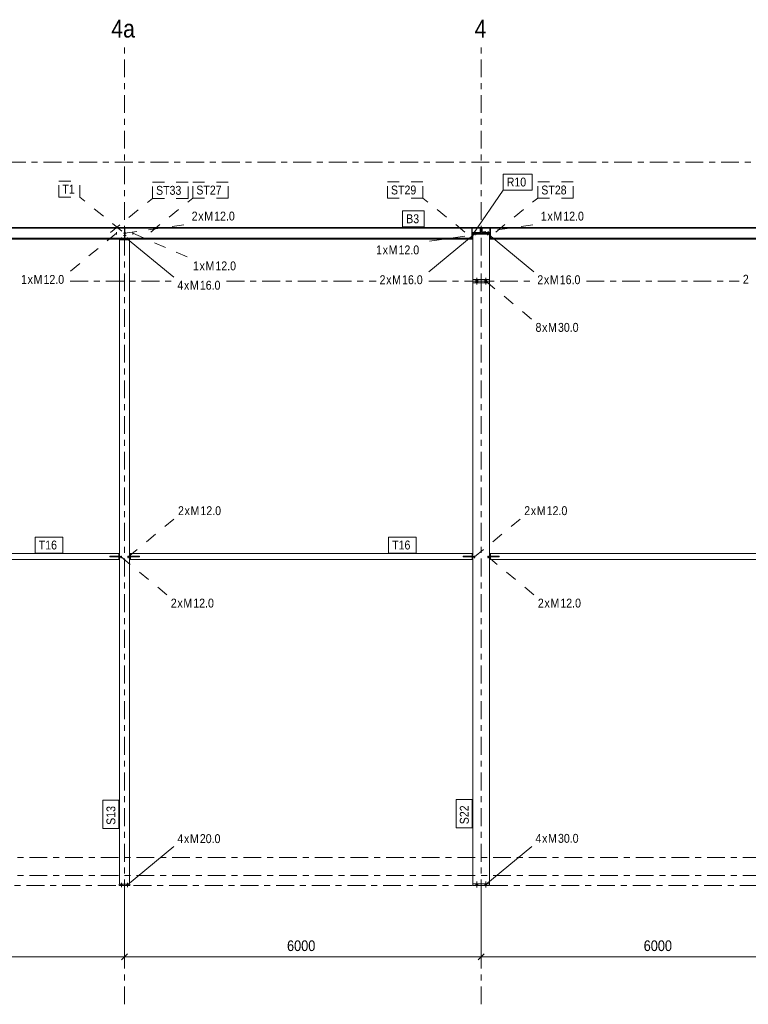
# Model space of a CAD drawing. Header units: millimetres. Extents: x -981 to 119, y -271 to 339.
# Tile 12 of 16: x -428 to -305, y -22 to 144. Entities that reach past the tile are written whole.
import ezdxf

# ---------------------------------------------------------------- set-up
doc = ezdxf.new("R2010")
doc.units = ezdxf.units.MM
for name, pattern in [('XKITLINE00', [0]), ('XKITLINE02', [4, 2, -2]), ('XKITLINE03', [6, 3, -1, 1, -1])]:
    doc.linetypes.add(name, pattern=pattern)
for name, color, linetype, lineweight in [('Element', 2, 'Continuous', 0), ('Spoina', 1, 'Continuous', 0), ('Wymiar', 4, 'Continuous', 0), ('Znak elementu', 2, 'Continuous', 0), ('Znak śruby', 4, 'Continuous', 0), ('Śruba', 3, 'Continuous', 0)]:
    doc.layers.add(name, color=color, linetype=linetype, lineweight=lineweight)
doc.styles.add('ARIAL', font='ARIAL.TTF')

msp = doc.modelspace()

# ---------------------------------------------------------------- hatches: boundary and pattern name
at = {"layer": 'Śruba'}
for points in [[(-410.61, -1.5), (-410.39, -1.5), (-410.39, -1.7), (-410.61, -1.7)], [(-410.61, -1.5), (-410.39, -1.5), (-410.39, -1.7), (-410.61, -1.7)], [(-409.61, -1.5), (-409.39, -1.5), (-409.39, -1.7), (-409.61, -1.7)], [(-409.61, -1.5), (-409.39, -1.5), (-409.39, -1.7), (-409.61, -1.7)], [(-350.91, -1.4), (-350.59, -1.4), (-350.59, -1.7), (-350.91, -1.7)], [(-350.91, -1.4), (-350.59, -1.4), (-350.59, -1.7), (-350.91, -1.7)], [(-349.41, -1.4), (-349.09, -1.4), (-349.09, -1.7), (-349.41, -1.7)], [(-349.41, -1.4), (-349.09, -1.4), (-349.09, -1.7), (-349.41, -1.7)]]:
    msp.add_hatch(color=256, dxfattribs=at).paths.add_polyline_path(points, flags=17)

# ---------------------------------------------------------------- linework, layer by layer
at = {"layer": 'Element', "linetype": 'XKITLINE00', "lineweight": 0}
for p, q in [((-469.82, 109.05), (-350.18, 109.05)), ((-469.82, 108.99), (-350.18, 108.99)), ((-469.82, 108.89), (-350.18, 108.89)), ((-410.04, 107.19), (-410.04, 108.89)), ((-410.04, 108.88), (-409.96, 108.88)), ((-409.96, 108.89), (-409.96, 107.19)), ((-351.58, 107.19), (-351.58, 108.89)), ((-351.58, 108.88), (-351.5, 108.88)), ((-351.5, 108.89), (-351.5, 108.13)), ((-351.5, 108.16), (-350.18, 108.16)), ((-351.5, 108.13), (-351.5, 108.13)), ((-351.5, 108.13), (-350.18, 108.13)), ((-351.5, 108.03), (-351.5, 108.13)), ((-351.5, 107.19), (-351.5, 108.03)), ((-350.18, 108.03), (-351.5, 108.03)), ((-351.4, 108.03), (-351.4, 107.93)), ((-351.4, 108.02), (-348.6, 108.02)), ((-348.6, 107.93), (-351.4, 107.93)), ((-351.4, 107.93), (-351.4, 100.3)), ((-350.18, 108.89), (-350.18, 109.05)), ((-350.18, 109.02), (-350.1, 109.02)), ((-350.18, 108.06), (-350.18, 108.96)), ((-350.18, 108.96), (-350.1, 108.96)), ((-350.18, 108.13), (-350.18, 108.03)), ((-350.18, 108.06), (-350.1, 108.06)), ((-350.1, 108.06), (-350.1, 109.02)), ((-349.9, 108.06), (-349.9, 109.02)), ((-349.9, 109.02), (-349.82, 109.02)), ((-349.9, 108.96), (-349.82, 108.96)), ((-349.9, 108.06), (-349.82, 108.06)), ((-349.82, 109.05), (-230.18, 109.05)), ((-349.82, 109.05), (-349.82, 108.89)), ((-349.82, 108.99), (-230.18, 108.99)), ((-349.82, 108.06), (-349.82, 108.96)), ((-349.82, 108.89), (-230.18, 108.89)), ((-349.82, 108.16), (-348.54, 108.16)), ((-349.82, 108.03), (-349.82, 108.13)), ((-349.82, 108.13), (-348.5, 108.13)), ((-348.5, 108.03), (-349.82, 108.03)), ((-348.6, 107.93), (-348.6, 108.03)), ((-348.6, 107.93), (-348.6, 100.3)), ((-348.54, 108.13), (-348.54, 108.89)), ((-348.54, 108.88), (-348.46, 108.88)), ((-348.54, 107.19), (-348.54, 108.03)), ((-348.5, 108.13), (-348.5, 108.13)), ((-348.5, 108.13), (-348.5, 108.03)), ((-348.46, 108.89), (-348.46, 107.19)), ((-468.5, 107.19), (-351.5, 107.19)), ((-351.5, 107.09), (-468.5, 107.09)), ((-468.46, 107.22), (-410.04, 107.22)), ((-410.85, 106.95), (-410.85, 107.09)), ((-410.85, 107.07), (-409.15, 107.07)), ((-409.15, 106.95), (-410.85, 106.95)), ((-410.85, 106.95), (-410.85, 106.95)), ((-410.85, 106.95), (-409.15, 106.95)), ((-410.85, -1.5), (-410.85, 106.95)), ((-409.96, 107.19), (-410.04, 107.19)), ((-409.96, 107.22), (-351.58, 107.22)), ((-409.15, 107.09), (-409.15, 106.95)), ((-409.15, 106.95), (-409.15, 106.95)), ((-409.15, 106.95), (-409.15, -1.5)), ((-351.58, 107.19), (-351.5, 107.19)), ((-351.5, 107.19), (-351.5, 107.19)), ((-351.5, 107.19), (-351.5, 107.09)), ((-348.46, 107.19), (-348.54, 107.19)), ((-348.5, 107.19), (-348.5, 107.19)), ((-348.5, 107.09), (-348.5, 107.19)), ((-348.5, 107.19), (-231.5, 107.19)), ((-231.5, 107.09), (-348.5, 107.09)), ((-348.46, 107.22), (-290.04, 107.22)), ((-348.6, 100.3), (-351.4, 100.3)), ((-351.4, 100), (-351.4, 100.3)), ((-348.6, 100), (-351.4, 100)), ((-351.4, 99.7), (-351.4, 100)), ((-351.4, 100), (-348.6, 100)), ((-348.6, 99.7), (-351.4, 99.7)), ((-351.4, 99.7), (-351.4, -1.4)), ((-348.6, 100), (-348.6, 100.3)), ((-348.6, 100), (-348.6, 99.7)), ((-348.6, 99.7), (-348.6, -1.4)), ((-468.46, 54.14), (-410.99, 54.14)), ((-410.99, 53.14), (-468.46, 53.14)), ((-412.49, 53.59), (-412.49, 53.69)), ((-412.49, 53.69), (-410.85, 53.69)), ((-410.85, 53.59), (-412.49, 53.59)), ((-410.99, 53.69), (-410.99, 54.14)), ((-410.95, 54.14), (-410.99, 54.14)), ((-410.99, 54.14), (-410.99, 53.69)), ((-410.99, 53.59), (-410.99, 53.14)), ((-410.99, 53.14), (-410.99, 53.59)), ((-410.95, 53.14), (-410.99, 53.14)), ((-410.95, 53.69), (-410.95, 54.14)), ((-410.95, 53.59), (-410.95, 53.14)), ((-407.51, 53.69), (-409.15, 53.69)), ((-409.15, 53.59), (-407.51, 53.59)), ((-409.05, 53.69), (-409.05, 54.14)), ((-409.05, 54.14), (-409.01, 54.14)), ((-409.05, 53.59), (-409.05, 53.14)), ((-409.05, 53.14), (-409.01, 53.14)), ((-409.01, 53.69), (-409.01, 54.14)), ((-409.01, 54.14), (-351.54, 54.14)), ((-409.01, 54.14), (-409.01, 53.69)), ((-409.01, 53.14), (-409.01, 53.59)), ((-409.01, 53.14), (-409.01, 53.59)), ((-351.54, 53.14), (-409.01, 53.14)), ((-407.51, 53.59), (-407.51, 53.69)), ((-353.04, 53.59), (-353.04, 53.69)), ((-353.04, 53.69), (-351.4, 53.69)), ((-351.4, 53.59), (-353.04, 53.59)), ((-351.54, 53.69), (-351.54, 54.14)), ((-351.5, 54.14), (-351.54, 54.14)), ((-351.54, 54.14), (-351.54, 53.69)), ((-351.54, 53.59), (-351.54, 53.14)), ((-351.54, 53.14), (-351.54, 53.59)), ((-351.5, 53.14), (-351.54, 53.14)), ((-351.5, 53.69), (-351.5, 54.14)), ((-351.5, 53.59), (-351.5, 53.14)), ((-346.96, 53.69), (-348.6, 53.69)), ((-348.6, 53.59), (-346.96, 53.59)), ((-348.5, 53.69), (-348.5, 54.14)), ((-348.5, 54.14), (-348.46, 54.14)), ((-348.5, 53.59), (-348.5, 53.14)), ((-348.5, 53.14), (-348.46, 53.14)), ((-348.46, 53.69), (-348.46, 54.14)), ((-348.46, 54.14), (-290.99, 54.14)), ((-348.46, 54.14), (-348.46, 53.69)), ((-348.46, 53.14), (-348.46, 53.59)), ((-348.46, 53.14), (-348.46, 53.59)), ((-290.99, 53.14), (-348.46, 53.14)), ((-346.96, 53.59), (-346.96, 53.69)), ((-410.9, -1.5), (-410.85, -1.5)), ((-410.9, -1.7), (-410.9, -1.5)), ((-409.15, -1.5), (-410.85, -1.5)), ((-409.15, -1.5), (-409.1, -1.5)), ((-409.1, -1.7), (-409.1, -1.5)), ((-348.6, -1.4), (-351.4, -1.4)), ((-351.4, -1.7), (-351.4, -1.4)), ((-348.6, -1.7), (-348.6, -1.4)), ((-410.9, -1.7), (-409.1, -1.7)), ((-348.6, -1.7), (-351.4, -1.7))]:
    msp.add_line(p, q, dxfattribs=at)
at = {"layer": 'Spoina', "linetype": 'XKITLINE03', "lineweight": 0}
for p, q in [((-410, -21.7), (-410, 140)), ((-350, -21.7), (-350, 140)), ((-471.64, 120), (-242.93, 120)), ((-419.15, 100), (-401.72, 100)), ((-392.85, 100), (-367.7, 100)), ((-358.83, 100), (-341.17, 100)), ((-332.3, 100), (-306.59, 100)), ((-852, 3), (-211.4, 3)), ((-960, 0), (20, 0)), ((-816.5, -1.7), (20, -1.7))]:
    msp.add_line(p, q, dxfattribs=at)
at = {"layer": 'Wymiar', "linetype": 'XKITLINE00', "lineweight": 0}
for p, q in [((-410, -2.7), (-410, -15.14)), ((-410, -2.7), (-410, -15.14)), ((-350, -2.7), (-350, -15.14)), ((-350, -2.7), (-350, -15.14)), ((-409.49, -13.19), (-410.51, -14.21)), ((-409.49, -13.19), (-410.51, -14.21)), ((-349.49, -13.19), (-350.51, -14.21)), ((-349.49, -13.19), (-350.51, -14.21)), ((-470, -13.7), (-410, -13.7)), ((-410, -13.7), (-350, -13.7)), ((-350, -13.7), (-290, -13.7))]:
    msp.add_line(p, q, dxfattribs=at)
at = {"layer": 'Znak elementu', "linetype": 'XKITLINE00', "lineweight": 0}
for p, q in [((-346.31, 118.03), (-341.44, 118.03)), ((-346.31, 115.33), (-346.31, 118.03)), ((-341.44, 115.33), (-341.44, 118.03)), ((-351.31, 108.02), (-346.31, 115.33)), ((-346.31, 115.33), (-341.44, 115.33)), ((-363.23, 111.85), (-359.58, 111.85)), ((-363.23, 109.15), (-363.23, 111.85)), ((-359.58, 109.15), (-359.58, 111.85)), ((-363.23, 109.15), (-359.58, 109.15)), ((-425.04, 56.94), (-420.39, 56.94)), ((-425.04, 54.24), (-425.04, 56.94)), ((-420.39, 54.24), (-420.39, 56.94)), ((-365.59, 56.94), (-360.94, 56.94)), ((-365.59, 54.24), (-365.59, 56.94)), ((-360.94, 54.24), (-360.94, 56.94)), ((-425.04, 54.24), (-420.39, 54.24)), ((-365.59, 54.24), (-360.94, 54.24)), ((-413.65, 7.9), (-413.65, 12.66)), ((-410.95, 12.66), (-413.65, 12.66)), ((-410.95, 7.9), (-410.95, 12.66)), ((-354.2, 8), (-354.2, 12.76)), ((-351.5, 12.76), (-354.2, 12.76)), ((-351.5, 8), (-351.5, 12.76)), ((-410.95, 7.9), (-413.65, 7.9)), ((-351.5, 8), (-354.2, 8))]:
    msp.add_line(p, q, dxfattribs=at)
at = {"layer": 'Znak elementu', "linetype": 'XKITLINE02', "lineweight": 0}
for p, q in [((-421.07, 116.84), (-417.53, 116.84)), ((-421.07, 114.14), (-421.07, 116.84)), ((-417.53, 114.14), (-417.53, 116.84)), ((-405.31, 116.63), (-399.33, 116.63)), ((-405.31, 113.93), (-405.31, 116.63)), ((-399.33, 113.93), (-399.33, 116.63)), ((-398.53, 116.68), (-392.55, 116.68)), ((-398.53, 113.98), (-398.53, 116.68)), ((-392.55, 113.98), (-392.55, 116.68)), ((-365.79, 116.69), (-359.81, 116.69)), ((-365.79, 113.99), (-365.79, 116.69)), ((-359.81, 113.99), (-359.81, 116.69)), ((-340.5, 116.69), (-334.52, 116.69)), ((-340.5, 113.99), (-340.5, 116.69)), ((-334.52, 113.99), (-334.52, 116.69)), ((-421.07, 114.14), (-417.53, 114.14)), ((-410.46, 108.42), (-417.53, 114.14)), ((-412.38, 108.21), (-405.31, 113.93)), ((-405.6, 108.26), (-398.53, 113.98)), ((-405.31, 113.93), (-399.33, 113.93)), ((-398.53, 113.98), (-392.55, 113.98)), ((-365.79, 113.99), (-359.81, 113.99)), ((-352.74, 108.27), (-359.81, 113.99)), ((-347.57, 108.27), (-340.5, 113.99)), ((-340.5, 113.99), (-334.52, 113.99))]:
    msp.add_line(p, q, dxfattribs=at)
at = {"layer": 'Znak śruby', "linetype": 'XKITLINE02', "lineweight": 0}
for p, q in [((-409.94, 108.1), (-399.31, 109.6)), ((-351.21, 108.09), (-340.58, 109.59)), ((-411.37, 108.07), (-419.15, 101.64)), ((-408.63, 108.07), (-399.1, 103.92)), ((-348.79, 108.1), (-359.42, 106.61)), ((-349.25, 100), (-341.47, 93.57)), ((-409.4, 53.59), (-401.62, 60.02)), ((-351.15, 53.59), (-343.37, 60.02)), ((-410.6, 53.59), (-402.82, 47.17)), ((-348.85, 53.59), (-341.07, 47.17))]:
    msp.add_line(p, q, dxfattribs=at)
at = {"layer": 'Znak śruby', "linetype": 'XKITLINE00', "lineweight": 0}
for p, q in [((-351.05, 108.01), (-358.83, 101.59)), ((-348.95, 108.01), (-341.17, 101.59)), ((-409.5, 107.09), (-401.72, 100.66)), ((-409.5, -1.6), (-401.72, 4.83)), ((-349.25, -1.55), (-341.47, 4.88))]:
    msp.add_line(p, q, dxfattribs=at)
at = {"layer": 'Śruba', "linetype": 'XKITLINE02', "lineweight": 0}
for p, q in [((-411.37, 108.27), (-411.37, 107.87)), ((-410.17, 108.1), (-409.71, 108.1)), ((-410.06, 108.17), (-409.94, 108.17)), ((-410.06, 108.03), (-409.94, 108.03)), ((-410.06, 107.78), (-409.94, 107.78)), ((-409.94, 108.17), (-409.82, 108.17)), ((-409.94, 108.03), (-409.82, 108.03)), ((-409.94, 107.78), (-409.82, 107.78)), ((-408.63, 108.27), (-408.63, 107.87)), ((-351.21, 108.32), (-351.21, 107.87)), ((-351.05, 107.8), (-351.05, 108.3)), ((-348.95, 107.8), (-348.95, 108.3)), ((-348.79, 108.33), (-348.79, 107.88)), ((-410.5, 107.35), (-410.5, 106.9)), ((-410.17, 107.7), (-409.71, 107.7)), ((-410.06, 107.63), (-409.94, 107.63)), ((-409.94, 107.63), (-409.82, 107.63)), ((-409.5, 107.35), (-409.5, 106.9)), ((-350.91, 100.3), (-350.91, 100)), ((-350.91, 100.3), (-350.91, 100)), ((-350.91, 100.3), (-350.91, 100)), ((-350.91, 100.3), (-350.91, 100)), ((-350.91, 100), (-350.91, 99.7)), ((-350.91, 100), (-350.91, 99.7)), ((-350.91, 100), (-350.91, 99.7)), ((-350.91, 100), (-350.91, 99.7)), ((-350.75, 100.55), (-350.75, 99.45)), ((-350.75, 100.55), (-350.75, 99.45)), ((-350.75, 100.55), (-350.75, 99.45)), ((-350.75, 100.55), (-350.75, 99.45)), ((-350.59, 100.3), (-350.59, 100)), ((-350.59, 100.3), (-350.59, 100)), ((-350.59, 100.3), (-350.59, 100)), ((-350.59, 100.3), (-350.59, 100)), ((-350.59, 100), (-350.59, 99.7)), ((-350.59, 100), (-350.59, 99.7)), ((-350.59, 100), (-350.59, 99.7)), ((-350.59, 100), (-350.59, 99.7)), ((-349.41, 100.3), (-349.41, 100)), ((-349.41, 100.3), (-349.41, 100)), ((-349.41, 100.3), (-349.41, 100)), ((-349.41, 100.3), (-349.41, 100)), ((-349.41, 100), (-349.41, 99.7)), ((-349.41, 100), (-349.41, 99.7)), ((-349.41, 100), (-349.41, 99.7)), ((-349.41, 100), (-349.41, 99.7)), ((-349.25, 100.55), (-349.25, 99.45)), ((-349.25, 100.55), (-349.25, 99.45)), ((-349.25, 100.55), (-349.25, 99.45)), ((-349.25, 100.55), (-349.25, 99.45)), ((-349.09, 100.3), (-349.09, 100)), ((-349.09, 100.3), (-349.09, 100)), ((-349.09, 100.3), (-349.09, 100)), ((-349.09, 100.3), (-349.09, 100)), ((-349.09, 100), (-349.09, 99.7)), ((-349.09, 100), (-349.09, 99.7)), ((-349.09, 100), (-349.09, 99.7)), ((-349.09, 100), (-349.09, 99.7)), ((-410.67, 53.69), (-410.67, 53.59)), ((-410.67, 53.69), (-410.67, 53.59)), ((-410.67, 53.59), (-410.67, 53.49)), ((-410.67, 53.59), (-410.67, 53.49)), ((-410.6, 53.79), (-410.6, 53.39)), ((-410.6, 53.79), (-410.6, 53.39)), ((-410.53, 53.69), (-410.53, 53.59)), ((-410.53, 53.69), (-410.53, 53.59)), ((-410.53, 53.59), (-410.53, 53.49)), ((-410.53, 53.59), (-410.53, 53.49)), ((-409.47, 53.69), (-409.47, 53.59)), ((-409.47, 53.69), (-409.47, 53.59)), ((-409.47, 53.59), (-409.47, 53.49)), ((-409.47, 53.59), (-409.47, 53.49)), ((-409.4, 53.79), (-409.4, 53.39)), ((-409.4, 53.79), (-409.4, 53.39)), ((-409.33, 53.69), (-409.33, 53.59)), ((-409.33, 53.69), (-409.33, 53.59)), ((-409.33, 53.59), (-409.33, 53.49)), ((-409.33, 53.59), (-409.33, 53.49)), ((-351.22, 53.69), (-351.22, 53.59)), ((-351.22, 53.69), (-351.22, 53.59)), ((-351.22, 53.59), (-351.22, 53.49)), ((-351.22, 53.59), (-351.22, 53.49)), ((-351.15, 53.79), (-351.15, 53.39)), ((-351.15, 53.79), (-351.15, 53.39)), ((-351.08, 53.69), (-351.08, 53.59)), ((-351.08, 53.69), (-351.08, 53.59)), ((-351.08, 53.59), (-351.08, 53.49)), ((-351.08, 53.59), (-351.08, 53.49)), ((-348.92, 53.69), (-348.92, 53.59)), ((-348.92, 53.69), (-348.92, 53.59)), ((-348.92, 53.59), (-348.92, 53.49)), ((-348.92, 53.59), (-348.92, 53.49)), ((-348.85, 53.79), (-348.85, 53.39)), ((-348.85, 53.79), (-348.85, 53.39)), ((-348.78, 53.69), (-348.78, 53.59)), ((-348.78, 53.69), (-348.78, 53.59)), ((-348.78, 53.59), (-348.78, 53.49)), ((-348.78, 53.59), (-348.78, 53.49))]:
    msp.add_line(p, q, dxfattribs=at)
at = {"layer": 'Śruba', "linetype": 'XKITLINE00', "lineweight": 0}
for p, q in [((-351.05, 107.76), (-351.05, 108.26)), ((-348.95, 107.76), (-348.95, 108.26)), ((-410.5, 107.32), (-410.5, 106.87)), ((-409.5, 107.32), (-409.5, 106.87)), ((-410.61, -1.7), (-410.61, -1.5)), ((-410.61, -1.7), (-410.61, -1.5)), ((-410.5, -1.96), (-410.5, -1.24)), ((-410.5, -1.96), (-410.5, -1.24)), ((-410.39, -1.7), (-410.39, -1.5)), ((-410.39, -1.7), (-410.39, -1.5)), ((-409.61, -1.7), (-409.61, -1.5)), ((-409.61, -1.7), (-409.61, -1.5)), ((-409.5, -1.96), (-409.5, -1.24)), ((-409.5, -1.96), (-409.5, -1.24)), ((-409.39, -1.7), (-409.39, -1.5)), ((-409.39, -1.7), (-409.39, -1.5)), ((-350.91, -1.7), (-350.91, -1.4)), ((-350.91, -1.7), (-350.91, -1.4)), ((-350.75, -2.07), (-350.75, -1.03)), ((-350.75, -2.07), (-350.75, -1.03)), ((-350.59, -1.7), (-350.59, -1.4)), ((-350.59, -1.7), (-350.59, -1.4)), ((-349.41, -1.7), (-349.41, -1.4)), ((-349.41, -1.7), (-349.41, -1.4)), ((-349.25, -2.07), (-349.25, -1.03)), ((-349.25, -2.07), (-349.25, -1.03)), ((-349.09, -1.7), (-349.09, -1.4)), ((-349.09, -1.7), (-349.09, -1.4))]:
    msp.add_line(p, q, dxfattribs=at)

# ---------------------------------------------------------------- texts
at = {"layer": 'Spoina', "style": 'ARIAL', "width": 0.85}
for s, p in [('4a', (-412.23, 141)), ('4', (-351.11, 141))]:
    msp.add_text(s, height=3, dxfattribs=at).set_placement(p)
at = {"layer": 'Wymiar', "style": 'ARIAL', "width": 0.85}
for p in [(-382.67, -12.74), (-322.67, -12.74)]:
    msp.add_text('6000', height=1.8, dxfattribs=at).set_placement(p)
at = {"layer": 'Znak elementu', "style": 'ARIAL', "width": 0.85}
for s, p in [('T1', (-420.47, 114.74)), ('ST33', (-404.71, 114.53)), ('ST27', (-397.93, 114.58)), ('ST29', (-365.19, 114.59)), ('R10', (-345.71, 115.93)), ('ST28', (-339.9, 114.59)), ('B3', (-362.63, 109.75)), ('T16', (-424.44, 54.84)), ('T16', (-364.99, 54.84))]:
    msp.add_text(s, height=1.5, dxfattribs=at).set_placement(p)
for s, p in [('S13', (-411.55, 8.5)), ('S22', (-352.1, 8.6))]:
    msp.add_text(s, height=1.5, rotation=90.0002, dxfattribs=at).set_placement(p)
at = {"layer": 'Znak śruby', "style": 'ARIAL', "width": 0.85}
for s, p in [('2', (-398.71, 110.2)), ('x', (-397.6, 110.2)), ('M', (-396.6, 110.2)), ('12.0', (-394.93, 110.2)), ('1', (-339.98, 110.19)), ('x', (-338.87, 110.19)), ('M', (-337.87, 110.19)), ('12.0', (-336.2, 110.19)), ('1', (-367.69, 104.51)), ('x', (-366.58, 104.51)), ('M', (-365.58, 104.51)), ('12.0', (-363.91, 104.51)), ('1', (-398.5, 101.82)), ('x', (-397.39, 101.82)), ('M', (-396.39, 101.82)), ('12.0', (-394.72, 101.82)), ('2', (-305.99, 99.57)), ('1', (-427.42, 99.54)), ('x', (-426.31, 99.54)), ('M', (-425.31, 99.54)), ('12.0', (-423.64, 99.54)), ('4', (-401.12, 98.56)), ('x', (-400.01, 98.56)), ('M', (-399.01, 98.56)), ('16.0', (-397.34, 98.56)), ('2', (-367.1, 99.49)), ('x', (-365.99, 99.49)), ('M', (-364.99, 99.49)), ('16.0', (-363.32, 99.49)), ('2', (-340.57, 99.49)), ('x', (-339.46, 99.49)), ('M', (-338.46, 99.49)), ('16.0', (-336.79, 99.49)), ('8', (-340.87, 91.47)), ('M', (-338.76, 91.47)), ('30.0', (-337.09, 91.47)), ('x', (-339.76, 91.47)), ('2', (-401.02, 60.62)), ('x', (-399.91, 60.62)), ('M', (-398.91, 60.62)), ('12.0', (-397.24, 60.62)), ('2', (-342.77, 60.62)), ('x', (-341.66, 60.62)), ('M', (-340.66, 60.62)), ('12.0', (-338.99, 60.62)), ('2', (-402.22, 45.07)), ('M', (-400.11, 45.07)), ('12.0', (-398.44, 45.07)), ('2', (-340.47, 45.07)), ('M', (-338.36, 45.07)), ('12.0', (-336.69, 45.07)), ('x', (-401.11, 45.07)), ('x', (-339.36, 45.07)), ('4', (-401.12, 5.43)), ('M', (-399.01, 5.43)), ('20.0', (-397.34, 5.43)), ('4', (-340.87, 5.48)), ('M', (-338.76, 5.48)), ('30.0', (-337.09, 5.48)), ('x', (-400.01, 5.43)), ('x', (-339.76, 5.48))]:
    msp.add_text(s, height=1.5, dxfattribs=at).set_placement(p)

doc.saveas('drawing.dxf')
